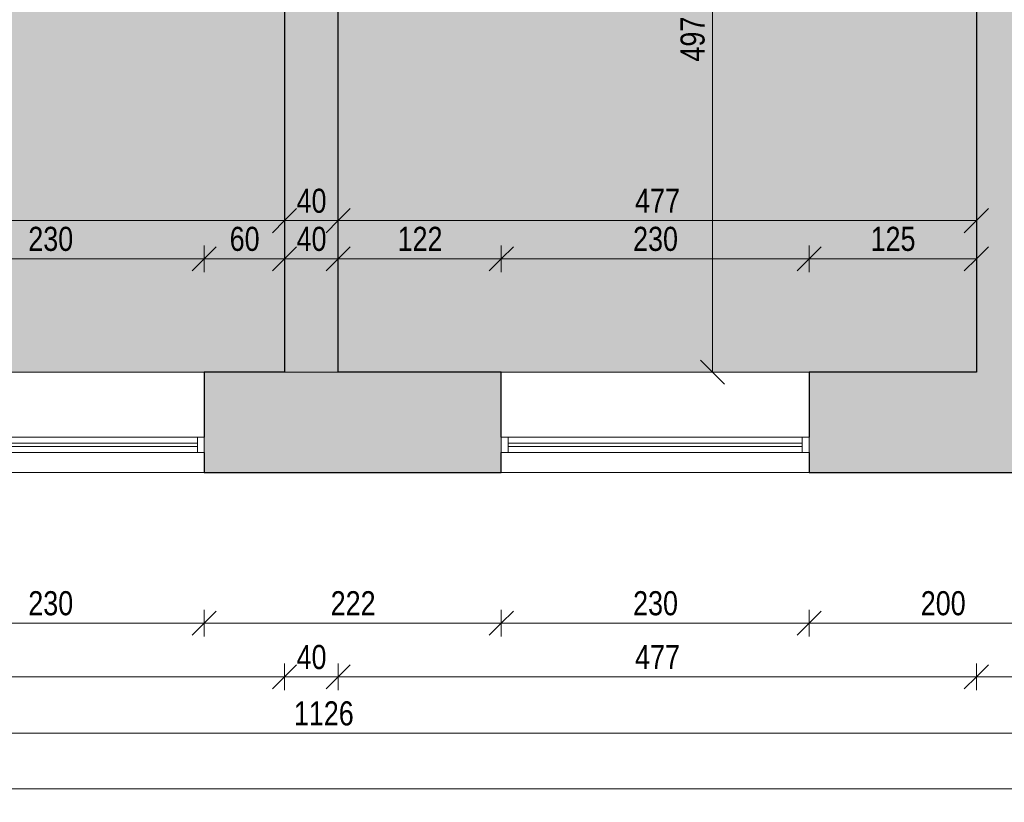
# Model space of a CAD drawing. Header units: centimetres. Extents: x 14802 to 18321, y -10692 to -8506.
# Tile 26 of 33: x 17131 to 17867, y -10662 to -10077. Entities that reach past the tile are written whole.
import ezdxf

# ---------------------------------------------------------------- set-up
doc = ezdxf.new("R2010")
doc.units = ezdxf.units.CM
for name, color, linetype, lineweight in [('A-ANNO-DIMS', 211, 'Continuous', 9), ('A-ANNO-DIMS-100', 211, 'Continuous', 9), ('A-DETL-GENF', 92, 'Continuous', 9), ('A-DETL-THIN', 151, 'Continuous', 9), ('A-GLAZ', 151, 'Continuous', 9), ('A-WALL', 113, 'Continuous', 9), ('A-WALL-PATT', 111, 'Continuous', 25), ('I-WALL', 2, 'Continuous', 9)]:
    doc.layers.add(name, color=color, linetype=linetype, lineweight=lineweight)
doc.styles.add('Arial_3', font='arial.ttf', dxfattribs={"width": 0.8, "height": 18})
doc.dimstyles.new('Przekątna_-_1_8_mm_Arial', dxfattribs={"dimscale": 30.48, "dimtxt": 18.364669, "dimasz": 0.590551, "dimexe": 0.328084, "dimexo": 0.0625, "dimgap": 0.016404, "dimtad": 1, "dimdec": 0, "dimdsep": 46, "dimtxsty": 'Arial_3', "dimblk1": 'OBLIQUE', "dimblk2": 'OBLIQUE', "dimsah": 1, "dimcen": 0.09, "dimazin": 0, "dimtfac": 1, "dimtdec": 4, "dimtix": 1, "dimtmove": 0, "dimatfit": 3, "dimfxl": 0.328084, "dimfxlon": 1, "dimtvp": 1, "dimtolj": 1, "dimtzin": 0, "dimarcsym": 2})

# ---------------------------------------------------------------- blocks, each defined once
blk = doc.blocks.new('Aluminum_1 szybowe - Okno w piwnicy 240_140 p_95-466215-1_Poziom piwnicy')
at = {"layer": 'A-GLAZ', "lineweight": 18}
for p, q in [((-132.08, 25.16), (-137.16, 25.16)), ((-137.16, 25.16), (-137.16, 13.73)), ((-132.08, 13.73), (-132.08, 25.16)), ((92.84, 25.16), (87.76, 25.16)), ((87.76, 25.16), (87.76, 13.73)), ((92.84, 13.73), (92.84, 25.16)), ((87.76, 20.71), (-132.08, 20.71)), ((-132.08, 20.71), (-132.08, 18.17)), ((-132.08, 18.17), (87.76, 18.17)), ((87.76, 18.17), (87.76, 20.71)), ((-137.16, 13.73), (-132.08, 13.73)), ((87.76, 13.73), (92.84, 13.73))]:
    blk.add_line(p, q, dxfattribs=at)
at = {"layer": 'A-GLAZ'}
for p, q in [((-132.08, 25.16), (87.76, 25.16)), ((87.76, 13.73), (-132.08, 13.73))]:
    blk.add_line(p, q, dxfattribs=at)
blk = doc.blocks.new('DIMBLOCK7-1_Poziom piwnicy')
at = {"layer": 'A-ANNO-DIMS-100'}
for p, q in [((16840.62, -10227.35), (16840.62, -10217.35)), ((16840.62, -10227.35), (16849.62, -10218.35)), ((17328.62, -10227.35), (17328.62, -10217.35)), ((17328.62, -10227.35), (17337.62, -10218.35)), ((16840.62, -10227.35), (16831.62, -10236.35)), ((16840.62, -10227.35), (17328.62, -10227.35)), ((16840.62, -10227.35), (16840.62, -10237.35)), ((17328.62, -10227.35), (17319.62, -10236.35)), ((17328.62, -10227.35), (17328.62, -10237.35))]:
    blk.add_line(p, q, dxfattribs=at)
at = {"layer": 'A-ANNO-DIMS-100', "color": 0, "insert": (17068.09, -10203.48), "char_height": 18, "width": 39.6677, "attachment_point": 1, "line_spacing_factor": 0.941778, "style": 'Arial_3'}
blk.add_mtext('488', dxfattribs=at)
blk = doc.blocks.new('_Oblique')
at = {"color": 0, "linetype": 'ByBlock', "lineweight": -2}
blk.add_line((-0.5, -0.5), (0.5, 0.5), dxfattribs=at)
blk = doc.blocks.new('DIMBLOCK8-1_Poziom piwnicy')
at = {"layer": 'A-ANNO-DIMS-100'}
for p, q in [((17328.62, -10227.35), (17328.62, -10217.35)), ((17328.62, -10227.35), (17337.62, -10218.35)), ((17368.62, -10227.35), (17368.62, -10217.35)), ((17368.62, -10227.35), (17377.62, -10218.35)), ((17328.62, -10227.35), (17319.62, -10236.35)), ((17328.62, -10227.35), (17368.62, -10227.35)), ((17328.62, -10227.35), (17328.62, -10237.35)), ((17368.62, -10227.35), (17359.62, -10236.35)), ((17368.62, -10227.35), (17368.62, -10237.35))]:
    blk.add_line(p, q, dxfattribs=at)
at = {"layer": 'A-ANNO-DIMS-100', "color": 0, "insert": (17337.6, -10203.48), "char_height": 18, "width": 26.4451, "attachment_point": 1, "line_spacing_factor": 0.941778, "style": 'Arial_3'}
blk.add_mtext('40', dxfattribs=at)
blk = doc.blocks.new('DIMBLOCK9-1_Poziom piwnicy')
at = {"layer": 'A-ANNO-DIMS-100'}
for p, q in [((17368.62, -10227.35), (17368.62, -10217.35)), ((17368.62, -10227.35), (17377.62, -10218.35)), ((17845.62, -10227.35), (17845.62, -10217.35)), ((17845.62, -10227.35), (17854.62, -10218.35)), ((17368.62, -10227.35), (17359.62, -10236.35)), ((17368.62, -10227.35), (17845.62, -10227.35)), ((17368.62, -10227.35), (17368.62, -10237.35)), ((17845.62, -10227.35), (17836.62, -10236.35)), ((17845.62, -10227.35), (17845.62, -10237.35))]:
    blk.add_line(p, q, dxfattribs=at)
at = {"layer": 'A-ANNO-DIMS-100', "color": 0, "insert": (17590.59, -10203.48), "char_height": 18, "width": 39.6677, "attachment_point": 1, "line_spacing_factor": 0.941778, "style": 'Arial_3'}
blk.add_mtext('477', dxfattribs=at)
blk = doc.blocks.new('DIMBLOCK119-1_Poziom piwnicy')
at = {"layer": 'A-ANNO-DIMS-100'}
for p, q in [((15120.62, -10651.83), (15120.62, -10641.83)), ((15120.62, -10651.83), (15129.62, -10642.83)), ((17920.62, -10651.83), (17920.62, -10641.83)), ((17920.62, -10651.83), (17929.62, -10642.83)), ((15120.62, -10651.83), (15111.62, -10660.83)), ((15120.62, -10651.83), (17920.62, -10651.83)), ((15120.62, -10651.83), (15120.62, -10661.83)), ((17920.62, -10651.83), (17911.62, -10660.83)), ((17920.62, -10651.83), (17920.62, -10661.83))]:
    blk.add_line(p, q, dxfattribs=at)
at = {"layer": 'A-ANNO-DIMS-100', "color": 0, "insert": (16498.58, -10627.96), "char_height": 18, "width": 52.8902, "attachment_point": 1, "line_spacing_factor": 0.941778, "style": 'Arial_3'}
blk.add_mtext('2800', dxfattribs=at)
blk = doc.blocks.new('DIMBLOCK125-1_Poziom piwnicy')
at = {"layer": 'A-ANNO-DIMS-100'}
for p, q in [((17038.62, -10527.99), (17038.62, -10517.99)), ((17038.62, -10527.99), (17047.62, -10518.99)), ((17268.62, -10527.99), (17268.62, -10517.99)), ((17268.62, -10527.99), (17277.62, -10518.99)), ((17038.62, -10527.99), (17029.62, -10536.99)), ((17038.62, -10527.99), (17268.62, -10527.99)), ((17038.62, -10527.99), (17038.62, -10537.99)), ((17268.62, -10527.99), (17259.62, -10536.99)), ((17268.62, -10527.99), (17268.62, -10537.99))]:
    blk.add_line(p, q, dxfattribs=at)
at = {"layer": 'A-ANNO-DIMS-100', "color": 0, "insert": (17137.09, -10504.12), "char_height": 18, "width": 39.6677, "attachment_point": 1, "line_spacing_factor": 0.941778, "style": 'Arial_3'}
blk.add_mtext('230', dxfattribs=at)
blk = doc.blocks.new('DIMBLOCK126-1_Poziom piwnicy')
at = {"layer": 'A-ANNO-DIMS-100'}
for p, q in [((17268.62, -10527.99), (17268.62, -10517.99)), ((17268.62, -10527.99), (17277.62, -10518.99)), ((17490.62, -10527.99), (17490.62, -10517.99)), ((17490.62, -10527.99), (17499.62, -10518.99)), ((17268.62, -10527.99), (17259.62, -10536.99)), ((17268.62, -10527.99), (17490.62, -10527.99)), ((17268.62, -10527.99), (17268.62, -10537.99)), ((17490.62, -10527.99), (17481.62, -10536.99)), ((17490.62, -10527.99), (17490.62, -10537.99))]:
    blk.add_line(p, q, dxfattribs=at)
at = {"layer": 'A-ANNO-DIMS-100', "color": 0, "insert": (17363.09, -10504.12), "char_height": 18, "width": 39.6677, "attachment_point": 1, "line_spacing_factor": 0.941778, "style": 'Arial_3'}
blk.add_mtext('222', dxfattribs=at)
blk = doc.blocks.new('DIMBLOCK127-1_Poziom piwnicy')
at = {"layer": 'A-ANNO-DIMS-100'}
for p, q in [((17490.62, -10527.99), (17490.62, -10517.99)), ((17490.62, -10527.99), (17499.62, -10518.99)), ((17720.62, -10527.99), (17720.62, -10517.99)), ((17720.62, -10527.99), (17729.62, -10518.99)), ((17490.62, -10527.99), (17481.62, -10536.99)), ((17490.62, -10527.99), (17720.62, -10527.99)), ((17490.62, -10527.99), (17490.62, -10537.99)), ((17720.62, -10527.99), (17711.62, -10536.99)), ((17720.62, -10527.99), (17720.62, -10537.99))]:
    blk.add_line(p, q, dxfattribs=at)
at = {"layer": 'A-ANNO-DIMS-100', "color": 0, "insert": (17589.09, -10504.12), "char_height": 18, "width": 39.6677, "attachment_point": 1, "line_spacing_factor": 0.941778, "style": 'Arial_3'}
blk.add_mtext('230', dxfattribs=at)
blk = doc.blocks.new('DIMBLOCK128-1_Poziom piwnicy')
at = {"layer": 'A-ANNO-DIMS-100'}
for p, q in [((17720.62, -10527.99), (17720.62, -10517.99)), ((17720.62, -10527.99), (17729.62, -10518.99)), ((17920.62, -10527.99), (17920.62, -10517.99)), ((17920.62, -10527.99), (17929.62, -10518.99)), ((17720.62, -10527.99), (17711.62, -10536.99)), ((17720.62, -10527.99), (17920.62, -10527.99)), ((17720.62, -10527.99), (17720.62, -10537.99)), ((17920.62, -10527.99), (17911.62, -10536.99)), ((17920.62, -10527.99), (17920.62, -10537.99))]:
    blk.add_line(p, q, dxfattribs=at)
at = {"layer": 'A-ANNO-DIMS-100', "color": 0, "insert": (17804.09, -10504.12), "char_height": 18, "width": 39.6677, "attachment_point": 1, "line_spacing_factor": 0.941778, "style": 'Arial_3'}
blk.add_mtext('200', dxfattribs=at)
blk = doc.blocks.new('DIMBLOCK131-1_Poziom piwnicy')
at = {"layer": 'A-ANNO-DIMS-100'}
for p, q in [((16794.62, -10610.27), (16794.62, -10600.27)), ((16794.62, -10610.27), (16803.62, -10601.27)), ((17920.62, -10610.27), (17920.62, -10600.27)), ((17920.62, -10610.27), (17929.62, -10601.27)), ((16794.62, -10610.27), (16785.62, -10619.27)), ((16794.62, -10610.27), (17920.62, -10610.27)), ((16794.62, -10610.27), (16794.62, -10620.27)), ((17920.62, -10610.27), (17911.62, -10619.27)), ((17920.62, -10610.27), (17920.62, -10620.27))]:
    blk.add_line(p, q, dxfattribs=at)
at = {"layer": 'A-ANNO-DIMS-100', "color": 0, "insert": (17335.58, -10586.4), "char_height": 18, "width": 52.8902, "attachment_point": 1, "line_spacing_factor": 0.941778, "style": 'Arial_3'}
blk.add_mtext('1126', dxfattribs=at)
blk = doc.blocks.new('DIMBLOCK133-1_Poziom piwnicy')
at = {"layer": 'A-ANNO-DIMS-100'}
for p, q in [((17038.62, -10255.79), (17038.62, -10245.79)), ((17038.62, -10255.79), (17047.62, -10246.79)), ((17268.62, -10255.79), (17268.62, -10245.79)), ((17268.62, -10255.79), (17277.62, -10246.79)), ((17038.62, -10255.79), (17029.62, -10264.79)), ((17038.62, -10255.79), (17268.62, -10255.79)), ((17038.62, -10255.79), (17038.62, -10265.79)), ((17268.62, -10255.79), (17259.62, -10264.79)), ((17268.62, -10255.79), (17268.62, -10265.79))]:
    blk.add_line(p, q, dxfattribs=at)
at = {"layer": 'A-ANNO-DIMS-100', "color": 0, "insert": (17137.09, -10231.93), "char_height": 18, "width": 39.6677, "attachment_point": 1, "line_spacing_factor": 0.941778, "style": 'Arial_3'}
blk.add_mtext('230', dxfattribs=at)
blk = doc.blocks.new('DIMBLOCK134-1_Poziom piwnicy')
at = {"layer": 'A-ANNO-DIMS-100'}
for p, q in [((17268.62, -10255.79), (17268.62, -10245.79)), ((17268.62, -10255.79), (17277.62, -10246.79)), ((17328.62, -10255.79), (17328.62, -10245.79)), ((17328.62, -10255.79), (17337.62, -10246.79)), ((17268.62, -10255.79), (17259.62, -10264.79)), ((17268.62, -10255.79), (17328.62, -10255.79)), ((17268.62, -10255.79), (17268.62, -10265.79)), ((17328.62, -10255.79), (17319.62, -10264.79)), ((17328.62, -10255.79), (17328.62, -10265.79))]:
    blk.add_line(p, q, dxfattribs=at)
at = {"layer": 'A-ANNO-DIMS-100', "color": 0, "insert": (17287.6, -10231.93), "char_height": 18, "width": 26.4451, "attachment_point": 1, "line_spacing_factor": 0.941778, "style": 'Arial_3'}
blk.add_mtext('60', dxfattribs=at)
blk = doc.blocks.new('DIMBLOCK135-1_Poziom piwnicy')
at = {"layer": 'A-ANNO-DIMS-100'}
for p, q in [((17328.62, -10255.79), (17328.62, -10245.79)), ((17328.62, -10255.79), (17337.62, -10246.79)), ((17368.62, -10255.79), (17368.62, -10245.79)), ((17368.62, -10255.79), (17377.62, -10246.79)), ((17328.62, -10255.79), (17319.62, -10264.79)), ((17328.62, -10255.79), (17368.62, -10255.79)), ((17328.62, -10255.79), (17328.62, -10265.79)), ((17368.62, -10255.79), (17359.62, -10264.79)), ((17368.62, -10255.79), (17368.62, -10265.79))]:
    blk.add_line(p, q, dxfattribs=at)
at = {"layer": 'A-ANNO-DIMS-100', "color": 0, "insert": (17337.6, -10231.93), "char_height": 18, "width": 26.4451, "attachment_point": 1, "line_spacing_factor": 0.941778, "style": 'Arial_3'}
blk.add_mtext('40', dxfattribs=at)
blk = doc.blocks.new('DIMBLOCK136-1_Poziom piwnicy')
at = {"layer": 'A-ANNO-DIMS-100'}
for p, q in [((17368.62, -10255.79), (17368.62, -10245.79)), ((17368.62, -10255.79), (17377.62, -10246.79)), ((17490.62, -10255.79), (17490.62, -10245.79)), ((17490.62, -10255.79), (17499.62, -10246.79)), ((17368.62, -10255.79), (17359.62, -10264.79)), ((17368.62, -10255.79), (17490.62, -10255.79)), ((17368.62, -10255.79), (17368.62, -10265.79)), ((17490.62, -10255.79), (17481.62, -10264.79)), ((17490.62, -10255.79), (17490.62, -10265.79))]:
    blk.add_line(p, q, dxfattribs=at)
at = {"layer": 'A-ANNO-DIMS-100', "color": 0, "insert": (17413.09, -10231.93), "char_height": 18, "width": 39.6677, "attachment_point": 1, "line_spacing_factor": 0.941778, "style": 'Arial_3'}
blk.add_mtext('122', dxfattribs=at)
blk = doc.blocks.new('DIMBLOCK137-1_Poziom piwnicy')
at = {"layer": 'A-ANNO-DIMS-100'}
for p, q in [((17490.62, -10255.79), (17490.62, -10245.79)), ((17490.62, -10255.79), (17499.62, -10246.79)), ((17720.62, -10255.79), (17720.62, -10245.79)), ((17720.62, -10255.79), (17729.62, -10246.79)), ((17490.62, -10255.79), (17481.62, -10264.79)), ((17490.62, -10255.79), (17720.62, -10255.79)), ((17490.62, -10255.79), (17490.62, -10265.79)), ((17720.62, -10255.79), (17711.62, -10264.79)), ((17720.62, -10255.79), (17720.62, -10265.79))]:
    blk.add_line(p, q, dxfattribs=at)
at = {"layer": 'A-ANNO-DIMS-100', "color": 0, "insert": (17589.09, -10231.93), "char_height": 18, "width": 39.6677, "attachment_point": 1, "line_spacing_factor": 0.941778, "style": 'Arial_3'}
blk.add_mtext('230', dxfattribs=at)
blk = doc.blocks.new('DIMBLOCK138-1_Poziom piwnicy')
at = {"layer": 'A-ANNO-DIMS-100'}
for p, q in [((17720.62, -10255.79), (17720.62, -10245.79)), ((17720.62, -10255.79), (17729.62, -10246.79)), ((17845.62, -10255.79), (17845.62, -10245.79)), ((17845.62, -10255.79), (17854.62, -10246.79)), ((17720.62, -10255.79), (17711.62, -10264.79)), ((17720.62, -10255.79), (17845.62, -10255.79)), ((17720.62, -10255.79), (17720.62, -10265.79)), ((17845.62, -10255.79), (17836.62, -10264.79)), ((17845.62, -10255.79), (17845.62, -10265.79))]:
    blk.add_line(p, q, dxfattribs=at)
at = {"layer": 'A-ANNO-DIMS-100', "color": 0, "insert": (17766.59, -10231.93), "char_height": 18, "width": 39.6677, "attachment_point": 1, "line_spacing_factor": 0.941778, "style": 'Arial_3'}
blk.add_mtext('125', dxfattribs=at)
blk = doc.blocks.new('DIMBLOCK220-1_Poziom piwnicy')
at = {"layer": 'A-ANNO-DIMS-100'}
for p, q in [((17648.39, -9843.49), (17639.39, -9834.49)), ((17648.39, -9843.49), (17638.39, -9843.49)), ((17648.39, -9843.49), (17648.39, -10340.49)), ((17648.39, -9843.49), (17657.39, -9852.49)), ((17648.39, -9843.49), (17658.39, -9843.49)), ((17648.39, -10340.49), (17639.39, -10331.49)), ((17648.39, -10340.49), (17638.39, -10340.49)), ((17648.39, -10340.49), (17657.39, -10349.49)), ((17648.39, -10340.49), (17658.39, -10340.49))]:
    blk.add_line(p, q, dxfattribs=at)
at = {"layer": 'A-ANNO-DIMS-100', "color": 0, "insert": (17624.52, -10108.52), "char_height": 18, "width": 39.6677, "attachment_point": 1, "rotation": 90, "line_spacing_factor": 0.941778, "style": 'Arial_3'}
blk.add_mtext('497', dxfattribs=at)
blk = doc.blocks.new('DIMBLOCK270-1_Poziom piwnicy')
at = {"layer": 'A-ANNO-DIMS-100'}
for p, q in [((16840.62, -10568.18), (16840.62, -10558.18)), ((16840.62, -10568.18), (16849.62, -10559.18)), ((17328.62, -10568.18), (17328.62, -10558.18)), ((17328.62, -10568.18), (17337.62, -10559.18)), ((16840.62, -10568.18), (16831.62, -10577.18)), ((16840.62, -10568.18), (17328.62, -10568.18)), ((16840.62, -10568.18), (16840.62, -10578.18)), ((17328.62, -10568.18), (17319.62, -10577.18)), ((17328.62, -10568.18), (17328.62, -10578.18))]:
    blk.add_line(p, q, dxfattribs=at)
at = {"layer": 'A-ANNO-DIMS-100', "color": 0, "insert": (17068.09, -10544.31), "char_height": 18, "width": 39.6677, "attachment_point": 1, "line_spacing_factor": 0.941778, "style": 'Arial_3'}
blk.add_mtext('488', dxfattribs=at)
blk = doc.blocks.new('DIMBLOCK271-1_Poziom piwnicy')
at = {"layer": 'A-ANNO-DIMS-100'}
for p, q in [((17328.62, -10568.18), (17328.62, -10558.18)), ((17328.62, -10568.18), (17337.62, -10559.18)), ((17368.62, -10568.18), (17368.62, -10558.18)), ((17368.62, -10568.18), (17377.62, -10559.18)), ((17328.62, -10568.18), (17319.62, -10577.18)), ((17328.62, -10568.18), (17368.62, -10568.18)), ((17328.62, -10568.18), (17328.62, -10578.18)), ((17368.62, -10568.18), (17359.62, -10577.18)), ((17368.62, -10568.18), (17368.62, -10578.18))]:
    blk.add_line(p, q, dxfattribs=at)
at = {"layer": 'A-ANNO-DIMS-100', "color": 0, "insert": (17337.6, -10544.31), "char_height": 18, "width": 26.4451, "attachment_point": 1, "line_spacing_factor": 0.941778, "style": 'Arial_3'}
blk.add_mtext('40', dxfattribs=at)
blk = doc.blocks.new('DIMBLOCK272-1_Poziom piwnicy')
at = {"layer": 'A-ANNO-DIMS-100'}
for p, q in [((17368.62, -10568.18), (17368.62, -10558.18)), ((17368.62, -10568.18), (17377.62, -10559.18)), ((17845.62, -10568.18), (17845.62, -10558.18)), ((17845.62, -10568.18), (17854.62, -10559.18)), ((17368.62, -10568.18), (17359.62, -10577.18)), ((17368.62, -10568.18), (17845.62, -10568.18)), ((17368.62, -10568.18), (17368.62, -10578.18)), ((17845.62, -10568.18), (17836.62, -10577.18)), ((17845.62, -10568.18), (17845.62, -10578.18))]:
    blk.add_line(p, q, dxfattribs=at)
at = {"layer": 'A-ANNO-DIMS-100', "color": 0, "insert": (17590.59, -10544.31), "char_height": 18, "width": 39.6677, "attachment_point": 1, "line_spacing_factor": 0.941778, "style": 'Arial_3'}
blk.add_mtext('477', dxfattribs=at)
blk = doc.blocks.new('DIMBLOCK273-1_Poziom piwnicy')
at = {"layer": 'A-ANNO-DIMS-100'}
for p, q in [((17845.62, -10568.18), (17845.62, -10558.18)), ((17845.62, -10568.18), (17854.62, -10559.18)), ((17920.62, -10568.18), (17920.62, -10558.18)), ((17920.62, -10568.18), (17929.62, -10559.18)), ((17845.62, -10568.18), (17836.62, -10577.18)), ((17845.62, -10568.18), (17920.62, -10568.18)), ((17845.62, -10568.18), (17845.62, -10578.18)), ((17920.62, -10568.18), (17911.62, -10577.18)), ((17920.62, -10568.18), (17920.62, -10578.18))]:
    blk.add_line(p, q, dxfattribs=at)
at = {"layer": 'A-ANNO-DIMS-100', "color": 0, "insert": (17872.1, -10544.31), "char_height": 18, "width": 26.4451, "attachment_point": 1, "line_spacing_factor": 0.941778, "style": 'Arial_3'}
blk.add_mtext('75', dxfattribs=at)

msp = doc.modelspace()

# ---------------------------------------------------------------- hatches: boundary and pattern name
at = {"layer": 'A-DETL-GENF'}
h = msp.add_hatch(color=9, dxfattribs=at)
h.paths.add_polyline_path([(16346.98, -10340.49), (16840.62, -10340.49), (16840.62, -9843.49), (17026.72, -9843.49), (17026.72, -9837.49), (16840.62, -9837.49), (16840.62, -9825.71), (16794.62, -9825.71), (16794.62, -9937.49), (16762.17, -9937.49), (16762.17, -9993.49), (16794.62, -9993.49), (16794.62, -10151.35), (16800.76, -10151.35), (16800.76, -10153.35), (16796.12, -10153.35), (16796.12, -10159.35), (16800.76, -10159.35), (16800.76, -10161.35), (16794.62, -10161.35), (16794.62, -10322.49), (16636.62, -10322.49), (16636.62, -10159.35), (16706.12, -10159.35), (16706.12, -10153.35), (16636.62, -10153.35), (16636.62, -10146.21), (16630.62, -10146.21), (16630.62, -10248.71), (16588.62, -10248.71), (16588.62, -10322.49), (16433.62, -10322.49), (16433.62, -10248.71), (16385.62, -10248.71), (16385.62, -10322.49), (16239.62, -10322.49), (16239.62, -10307.71), (16193.62, -10307.71), (16193.62, -10340.49), (16341.58, -10340.49)])
h.paths.add_polyline_path([(17328.62, -10340.49), (17368.62, -10340.49), (17368.62, -9843.49), (17523.72, -9843.49), (17523.72, -9837.49), (17368.62, -9837.49), (17368.62, -9633.71), (17518.72, -9633.71), (17518.72, -9580.71), (17181.72, -9580.71), (17181.72, -9633.71), (17328.62, -9633.71), (17328.62, -9837.49), (17176.72, -9837.49), (17176.72, -9843.49), (17328.62, -9843.49), (17328.62, -10156.03)])
h.paths.add_polyline_path([(16236.12, -10207.71), (16239.62, -10207.71), (16239.62, -9993.49), (16385.62, -9993.49), (16385.62, -10053.71), (16433.62, -10053.71), (16433.62, -9993.49), (16588.62, -9993.49), (16588.62, -10053.71), (16628.62, -10053.71), (16628.62, -10051.58), (16630.62, -10051.58), (16630.62, -10056.21), (16636.62, -10056.21), (16636.62, -9993.49), (16662.17, -9993.49), (16662.17, -9937.49), (16239.62, -9937.49), (16239.62, -9825.71), (16193.62, -9825.71), (16193.62, -10207.71), (16232.63, -10207.71)])
h.paths.add_polyline_path([(15652.36, -10001.71), (15669.62, -10001.71), (15669.62, -9625.71), (15820.62, -9625.71), (15820.62, -9580.71), (15537.62, -9580.71), (15537.62, -9625.71), (15657.62, -9625.71), (15657.62, -9989.71), (15407.62, -9989.71), (15407.62, -9625.71), (15437.62, -9625.71), (15437.62, -9580.71), (15365.62, -9580.71), (15365.62, -9625.71), (15395.62, -9625.71), (15395.62, -9989.71), (15195.62, -9989.71), (15195.62, -10001.71), (15242.17, -10001.71)])
h.paths.add_polyline_path([(17845.62, -9843.49), (17845.62, -9837.49), (17673.72, -9837.49), (17673.72, -9843.49), (17843.41, -9843.49)])
h.paths.add_polyline_path([(16840.62, -9680.71), (16840.62, -9633.71), (17021.72, -9633.71), (17021.72, -9580.71), (16840.62, -9580.71), (16840.62, -9600.25), (16794.62, -9600.25), (16794.62, -9680.71), (16824.62, -9680.71)])
h.paths.add_polyline_path([(16193.62, -9680.71), (16239.62, -9680.71), (16239.62, -9600.25), (16193.62, -9600.25), (16193.62, -9580.71), (15920.62, -9580.71), (15920.62, -9625.71), (16193.62, -9625.71), (16193.62, -9672.73)])
h.paths.add_polyline_path([(17696.43, -9633.71), (17845.62, -9633.71), (17845.62, -9580.71), (17678.72, -9580.71), (17678.72, -9633.71)])
h.paths.add_polyline_path([(15260.99, -9625.71), (15265.62, -9625.71), (15265.62, -9580.71), (15195.62, -9580.71), (15195.62, -9625.71), (15242.17, -9625.71)])
h.paths.add_polyline_path([(17705.26, -9385.71), (17845.62, -9385.71), (17845.62, -9351.71), (17716.62, -9351.71), (17716.62, -9201.71), (17740.12, -9201.71), (17740.12, -9195.71), (17705.86, -9195.71), (17705.86, -9201.71), (17710.62, -9201.71), (17710.62, -9351.71), (17700.62, -9351.71), (17700.62, -9385.71)])
h.paths.add_polyline_path([(17156.51, -9385.71), (17610.62, -9385.71), (17610.62, -9351.71), (17368.62, -9351.71), (17368.62, -9322.71), (17318.62, -9322.71), (17318.62, -9351.71), (16840.62, -9351.71), (16840.62, -9385.71), (17001.22, -9385.71)])
h.paths.add_polyline_path([(15953.62, -9385.71), (16033.62, -9385.71), (16033.62, -9351.71), (15971.62, -9351.71), (15971.62, -9240.71), (16002.62, -9240.71), (16002.62, -9174.71), (16029.62, -9174.71), (16029.62, -9168.71), (16002.62, -9168.71), (16002.62, -9070.71), (16007.62, -9070.71), (16007.62, -9064.71), (16002.62, -9064.71), (16002.62, -8917.71), (15996.62, -8917.71), (15996.62, -9234.71), (15951.12, -9234.71), (15951.12, -9240.71), (15965.62, -9240.71), (15965.62, -9351.71), (15953.62, -9351.71), (15953.62, -9382.21)])
h.paths.add_polyline_path([(16193.62, -9385.71), (16193.62, -9351.71), (16133.62, -9351.71), (16133.62, -9385.71), (16138.26, -9385.71)])
h.paths.add_polyline_path([(15606.26, -9385.71), (15853.62, -9385.71), (15853.62, -9351.71), (15844.62, -9351.71), (15844.62, -9346.71), (15838.62, -9346.71), (15838.62, -9351.71), (15658.62, -9351.71), (15658.62, -9240.71), (15749.12, -9240.71), (15749.12, -9234.71), (15658.62, -9234.71), (15658.62, -9156.71), (15838.62, -9156.71), (15838.62, -9232.71), (15838.76, -9232.71), (15838.76, -9234.71), (15834.12, -9234.71), (15834.12, -9240.71), (15838.76, -9240.71), (15838.76, -9242.71), (15838.62, -9242.71), (15838.62, -9246.71), (15844.62, -9246.71), (15844.62, -9240.71), (15851.12, -9240.71), (15851.12, -9234.71), (15844.62, -9234.71), (15844.62, -9150.71), (15658.62, -9150.71), (15658.62, -8917.71), (15648.62, -8917.71), (15648.62, -9150.71), (15601.62, -9150.71), (15601.62, -9156.71), (15648.62, -9156.71), (15648.62, -9351.71), (15601.62, -9351.71), (15601.62, -9385.71)])
h.paths.add_polyline_path([(15501.62, -9385.71), (15501.62, -9351.71), (15438.62, -9351.71), (15438.62, -9156.71), (15501.62, -9156.71), (15501.62, -9150.71), (15438.62, -9150.71), (15438.62, -8917.71), (15420.62, -8917.71), (15420.62, -9351.71), (15365.62, -9351.71), (15365.62, -9385.71), (15496.99, -9385.71)])
h.paths.add_polyline_path([(15265.62, -9385.71), (15265.62, -9351.71), (15195.62, -9351.71), (15195.62, -9385.71), (15260.99, -9385.71)])
h.paths.add_polyline_path([(17361.63, -9222.71), (17368.62, -9222.71), (17368.62, -9207.71), (17478.62, -9207.71), (17478.62, -9201.71), (17368.62, -9201.71), (17368.62, -8917.71), (17318.62, -8917.71), (17318.62, -9222.71)])
h.paths.add_polyline_path([(17601.12, -9207.71), (17601.23, -9201.71), (17605.86, -9201.71), (17605.86, -9195.71), (17601.12, -9195.71), (17601.12, -8917.71), (17595.12, -8917.71), (17595.12, -9201.71), (17568.62, -9201.71), (17568.62, -9207.71), (17595.12, -9207.71)])
h.paths.add_polyline_path([(17845.62, -9201.71), (17845.62, -9195.71), (17825.12, -9195.71), (17825.12, -9201.71), (17829.76, -9201.71)])
h.paths.add_polyline_path([(16134.26, -9174.71), (16193.62, -9174.71), (16193.62, -9168.71), (16129.62, -9168.71), (16129.62, -9174.71)])
h.paths.add_polyline_path([(16097.26, -9070.71), (16103.62, -9070.71), (16103.62, -8917.71), (16097.62, -8917.71), (16097.62, -9064.71), (16092.62, -9064.71), (16092.62, -9070.71)])
h = msp.add_hatch(color=9, dxfattribs=at)
h.paths.add_polyline_path([(17490.62, -10340.49), (17845.62, -10340.49), (17845.62, -9843.49), (17673.72, -9843.49), (17673.72, -9837.49), (17845.62, -9837.49), (17845.62, -9633.71), (17678.72, -9633.71), (17678.72, -9580.71), (17845.62, -9580.71), (17845.62, -9385.71), (17700.62, -9385.71), (17700.62, -9351.71), (17710.62, -9351.71), (17710.62, -9201.71), (17705.86, -9201.71), (17705.86, -9195.71), (17740.12, -9195.71), (17740.12, -9201.71), (17716.62, -9201.71), (17716.62, -9351.71), (17845.62, -9351.71), (17845.62, -9201.71), (17825.12, -9201.71), (17825.12, -9195.71), (17845.62, -9195.71), (17845.62, -8917.71), (17601.12, -8917.71), (17601.23, -9195.71), (17605.86, -9195.71), (17605.86, -9201.71), (17601.12, -9201.71), (17601.12, -9207.71), (17568.62, -9207.71), (17568.62, -9201.71), (17595.12, -9201.71), (17595.12, -8917.71), (17368.62, -8917.71), (17368.62, -9201.71), (17478.62, -9201.71), (17478.62, -9207.71), (17368.62, -9207.71), (17368.62, -9222.71), (17318.62, -9222.71), (17318.62, -8917.71), (16840.62, -8917.71), (16840.62, -9351.71), (17318.62, -9351.71), (17318.62, -9322.71), (17368.62, -9322.71), (17368.62, -9351.71), (17610.62, -9351.71), (17610.62, -9385.71), (16840.62, -9385.71), (16840.62, -9580.71), (17021.72, -9580.71), (17021.72, -9633.71), (16840.62, -9633.71), (16840.62, -9680.71), (16794.62, -9680.71), (16794.62, -9600.25), (16239.62, -9600.25), (16239.62, -9680.71), (16193.62, -9680.71), (16193.62, -9625.71), (15920.62, -9625.71), (15920.62, -9580.71), (16193.62, -9580.71), (16193.62, -9385.71), (16133.62, -9385.71), (16133.62, -9351.71), (16193.62, -9351.71), (16193.62, -9174.71), (16129.62, -9174.71), (16129.62, -9168.71), (16193.62, -9168.71), (16193.62, -8917.71), (16103.62, -8917.71), (16103.62, -9070.71), (16092.62, -9070.71), (16092.62, -9064.71), (16097.62, -9064.71), (16097.62, -8917.71), (16002.62, -8917.71), (16002.62, -9064.71), (16007.62, -9064.71), (16007.62, -9070.71), (16002.62, -9070.71), (16002.62, -9168.71), (16029.62, -9168.71), (16029.62, -9174.71), (16002.62, -9174.71), (16002.62, -9240.71), (15971.62, -9240.71), (15971.62, -9351.71), (16033.62, -9351.71), (16033.62, -9385.71), (15953.62, -9385.71), (15953.62, -9351.71), (15965.62, -9351.71), (15965.62, -9240.71), (15951.12, -9240.71), (15951.12, -9234.71), (15996.62, -9234.71), (15996.62, -8917.71), (15658.62, -8917.71), (15658.62, -9150.71), (15844.62, -9150.71), (15844.62, -9234.71), (15851.12, -9234.71), (15851.12, -9240.71), (15844.62, -9240.71), (15844.62, -9246.71), (15838.62, -9246.71), (15838.62, -9242.71), (15838.76, -9242.71), (15838.76, -9240.71), (15834.12, -9240.71), (15834.12, -9234.71), (15838.76, -9234.71), (15838.76, -9232.71), (15838.62, -9232.71), (15838.62, -9156.71), (15658.62, -9156.71), (15658.62, -9234.71), (15749.12, -9234.71), (15749.12, -9240.71), (15658.62, -9240.71), (15658.62, -9351.71), (15838.62, -9351.71), (15838.62, -9346.71), (15844.62, -9346.71), (15844.62, -9351.71), (15853.62, -9351.71), (15853.62, -9385.71), (15601.62, -9385.71), (15601.62, -9351.71), (15648.62, -9351.71), (15648.62, -9156.71), (15601.62, -9156.71), (15601.62, -9150.71), (15648.62, -9150.71), (15648.62, -8917.71), (15438.62, -8917.71), (15438.62, -9150.71), (15501.62, -9150.71), (15501.62, -9156.71), (15438.62, -9156.71), (15438.62, -9351.71), (15501.62, -9351.71), (15501.62, -9385.71), (15365.62, -9385.71), (15365.62, -9351.71), (15420.62, -9351.71), (15420.62, -8917.71), (15195.62, -8917.71), (15195.62, -9351.71), (15265.62, -9351.71), (15265.62, -9385.71), (15195.62, -9385.71), (15195.62, -9580.71), (15265.62, -9580.71), (15265.62, -9625.71), (15195.62, -9625.71), (15195.62, -9989.71), (15395.62, -9989.71), (15395.62, -9625.71), (15365.62, -9625.71), (15365.62, -9580.71), (15437.62, -9580.71), (15437.62, -9625.71), (15407.62, -9625.71), (15407.62, -9989.71), (15657.62, -9989.71), (15657.62, -9625.71), (15537.62, -9625.71), (15537.62, -9580.71), (15820.62, -9580.71), (15820.62, -9625.71), (15669.62, -9625.71), (15669.62, -10001.71), (15195.62, -10001.71), (15195.62, -10340.49), (16193.62, -10340.49), (16193.62, -10307.71), (16239.62, -10307.71), (16239.62, -10322.49), (16385.62, -10322.49), (16385.62, -10248.71), (16433.62, -10248.71), (16433.62, -10322.49), (16588.62, -10322.49), (16588.62, -10248.71), (16630.62, -10248.71), (16630.62, -10146.21), (16636.62, -10146.21), (16636.62, -10153.35), (16706.12, -10153.35), (16706.12, -10159.35), (16636.62, -10159.35), (16636.62, -10322.49), (16794.62, -10322.49), (16794.62, -10161.35), (16800.76, -10161.35), (16800.76, -10159.35), (16796.12, -10159.35), (16796.12, -10153.35), (16800.76, -10153.35), (16800.76, -10151.35), (16794.62, -10151.35), (16794.62, -9993.49), (16762.17, -9993.49), (16762.17, -9937.49), (16794.62, -9937.49), (16794.62, -9825.71), (16840.62, -9825.71), (16840.62, -9837.49), (17026.72, -9837.49), (17026.72, -9843.49), (16840.62, -9843.49), (16840.62, -10340.49), (17328.62, -10340.49), (17328.62, -9843.49), (17176.72, -9843.49), (17176.72, -9837.49), (17328.62, -9837.49), (17328.62, -9633.71), (17181.72, -9633.71), (17181.72, -9580.71), (17518.72, -9580.71), (17518.72, -9633.71), (17368.62, -9633.71), (17368.62, -9837.49), (17523.72, -9837.49), (17523.72, -9843.49), (17368.62, -9843.49), (17368.62, -10340.49), (17440.99, -10340.49)])
h.paths.add_polyline_path([(16239.62, -10207.71), (16193.62, -10207.71), (16193.62, -9825.71), (16239.62, -9825.71), (16239.62, -9937.49), (16662.17, -9937.49), (16662.17, -9993.49), (16636.62, -9993.49), (16636.62, -10056.21), (16630.62, -10056.21), (16630.62, -10051.58), (16628.62, -10051.58), (16628.62, -10053.71), (16588.62, -10053.71), (16588.62, -9993.49), (16433.62, -9993.49), (16433.62, -10053.71), (16385.62, -10053.71), (16385.62, -9993.49), (16239.62, -9993.49), (16239.62, -10203.08)])
at = {"layer": 'A-WALL-PATT', "lineweight": 9}
msp.add_hatch(color=256, dxfattribs=at).paths.add_polyline_path([(17920.62, -10340.49), (17920.62, -8917.71), (17845.62, -8917.71), (17845.62, -10340.49)])
h = msp.add_hatch(color=256, dxfattribs=at)
h.paths.add_polyline_path([(17368.62, -10415.49), (17490.62, -10415.49), (17490.62, -10340.49), (17268.62, -10340.49), (17268.62, -10415.49), (17328.62, -10415.49)])
h.paths.add_polyline_path([(17920.62, -10415.49), (17920.62, -10340.49), (17720.62, -10340.49), (17720.62, -10415.49), (17845.62, -10415.49)])
h.paths.add_polyline_path([(16894.62, -10415.49), (17038.62, -10415.49), (17038.62, -10340.49), (16840.62, -10340.49), (16840.62, -10415.49)])

# ---------------------------------------------------------------- linework, layer by layer
at = {"layer": 'A-DETL-THIN'}
for p, q in [((17845.62, -10340.49), (17845.62, -8917.71)), ((15195.62, -10340.49), (17845.62, -10340.49))]:
    msp.add_line(p, q, dxfattribs=at)
at = {"layer": 'A-WALL', "lineweight": 25}
for p, q in [((17845.62, -9843.49), (17845.62, -10340.49)), ((17328.62, -10340.49), (17268.62, -10340.49)), ((17268.62, -10340.49), (17268.62, -10389.06)), ((17490.62, -10340.49), (17368.62, -10340.49)), ((17490.62, -10389.06), (17490.62, -10340.49)), ((17845.62, -10340.49), (17720.62, -10340.49)), ((17720.62, -10340.49), (17720.62, -10389.06)), ((17268.62, -10400.49), (17268.62, -10415.49)), ((17490.62, -10415.49), (17490.62, -10400.49)), ((17720.62, -10400.49), (17720.62, -10415.49)), ((17268.62, -10415.49), (17490.62, -10415.49)), ((17720.62, -10415.49), (17920.62, -10415.49))]:
    msp.add_line(p, q, dxfattribs=at)
at = {"layer": 'A-WALL'}
for p, q in [((17038.62, -10340.49), (17268.62, -10340.49)), ((17490.62, -10340.49), (17720.62, -10340.49)), ((17268.62, -10415.49), (17038.62, -10415.49)), ((17720.62, -10415.49), (17490.62, -10415.49))]:
    msp.add_line(p, q, dxfattribs=at)
at = {"layer": 'I-WALL', "lineweight": 25}
for p, q in [((17328.62, -9843.49), (17328.62, -10340.49)), ((17368.62, -10340.49), (17368.62, -9843.49))]:
    msp.add_line(p, q, dxfattribs=at)

# ---------------------------------------------------------------- block references
at = {"layer": 'A-GLAZ', "rotation": 180}
for p in [(17131.46, -10375.33), (17583.46, -10375.33)]:
    msp.add_blockref('Aluminum_1 szybowe - Okno w piwnicy 240_140 p_95-466215-1_Poziom piwnicy', p, dxfattribs=at)

# ---------------------------------------------------------------- dimensions: what is measured, and where the dimension line sits
at = {"layer": 'A-ANNO-DIMS'}
dim = msp.add_linear_dim(base=(17648.39, -10340.49), p1=(17658.39, -9843.49), p2=(17658.39, -10340.49), angle=90, dimstyle='Przekątna_-_1_8_mm_Arial', override={"dimpost": '<>', "dimfxl": 497}, dxfattribs=at)
dim.commit()
dim.dimension.update_dxf_attribs({"geometry": 'DIMBLOCK220-1_Poziom piwnicy', "text_midpoint": (17638.7, -10091.99)})
for base, p1, p2, override, picture, middle in [((17328.62, -10227.35), (16840.62, -10217.35), (17328.62, -10217.35), {"dimpost": '<>', "dimfxl": 488}, 'DIMBLOCK7-1_Poziom piwnicy', (17084.62, -10217.66)), ((17368.62, -10227.35), (17328.62, -10217.35), (17368.62, -10217.35), {"dimpost": '<>', "dimfxl": 40}, 'DIMBLOCK8-1_Poziom piwnicy', (17348.62, -10217.66)), ((17845.62, -10227.35), (17368.62, -10217.35), (17845.62, -10217.35), {"dimpost": '<>', "dimfxl": 477}, 'DIMBLOCK9-1_Poziom piwnicy', (17607.12, -10217.85)), ((17268.62, -10255.79), (17038.62, -10265.79), (17268.62, -10265.79), {"dimpost": '<>', "dimfxl": 230}, 'DIMBLOCK133-1_Poziom piwnicy', (17153.62, -10246.1)), ((17328.62, -10255.79), (17268.62, -10265.79), (17328.62, -10245.79), {"dimpost": '<>', "dimfxl": 63.245553}, 'DIMBLOCK134-1_Poziom piwnicy', (17298.62, -10246.1)), ((17368.62, -10255.79), (17328.62, -10245.79), (17368.62, -10245.79), {"dimpost": '<>', "dimfxl": 40}, 'DIMBLOCK135-1_Poziom piwnicy', (17348.62, -10246.1)), ((17490.62, -10255.79), (17368.62, -10245.79), (17490.62, -10265.79), {"dimpost": '<>', "dimfxl": 123.628476}, 'DIMBLOCK136-1_Poziom piwnicy', (17429.62, -10246.26)), ((17720.62, -10255.79), (17490.62, -10265.79), (17720.62, -10265.79), {"dimpost": '<>', "dimfxl": 230}, 'DIMBLOCK137-1_Poziom piwnicy', (17605.62, -10246.1)), ((17845.62, -10255.79), (17720.62, -10265.79), (17845.62, -10245.79), {"dimpost": '<>', "dimfxl": 126.589889}, 'DIMBLOCK138-1_Poziom piwnicy', (17783.12, -10246.1)), ((17268.62, -10527.99), (17038.62, -10517.99), (17268.62, -10517.99), {"dimpost": '<>', "dimfxl": 230}, 'DIMBLOCK125-1_Poziom piwnicy', (17153.62, -10518.29)), ((17490.62, -10527.99), (17268.62, -10517.99), (17490.62, -10517.99), {"dimpost": '<>', "dimfxl": 222}, 'DIMBLOCK126-1_Poziom piwnicy', (17379.62, -10518.45)), ((17720.62, -10527.99), (17490.62, -10517.99), (17720.62, -10517.99), {"dimpost": '<>', "dimfxl": 230}, 'DIMBLOCK127-1_Poziom piwnicy', (17605.62, -10518.29)), ((17920.62, -10527.99), (17720.62, -10517.99), (17920.62, -10517.99), {"dimpost": '<>', "dimfxl": 200}, 'DIMBLOCK128-1_Poziom piwnicy', (17820.62, -10518.3)), ((17328.62, -10568.18), (16840.62, -10558.18), (17328.62, -10558.18), {"dimpost": '<>', "dimfxl": 488}, 'DIMBLOCK270-1_Poziom piwnicy', (17084.62, -10558.49)), ((17368.62, -10568.18), (17328.62, -10558.18), (17368.62, -10558.18), {"dimpost": '<>', "dimfxl": 40}, 'DIMBLOCK271-1_Poziom piwnicy', (17348.62, -10558.49)), ((17845.62, -10568.18), (17368.62, -10558.18), (17845.62, -10558.18), {"dimpost": '<>', "dimfxl": 477}, 'DIMBLOCK272-1_Poziom piwnicy', (17607.12, -10558.68)), ((17920.62, -10568.18), (17845.62, -10558.18), (17920.62, -10558.18), {"dimpost": '<>', "dimfxl": 75}, 'DIMBLOCK273-1_Poziom piwnicy', (17883.12, -10558.53)), ((17920.62, -10610.27), (16794.62, -10600.27), (17920.62, -10600.27), {"dimpost": '<>', "dimfxl": 1126}, 'DIMBLOCK131-1_Poziom piwnicy', (17357.62, -10600.58)), ((17920.62, -10651.83), (15120.62, -10641.83), (17920.62, -10641.83), {"dimpost": '<>', "dimfxl": 2800}, 'DIMBLOCK119-1_Poziom piwnicy', (16520.62, -10642.14))]:
    dim = msp.add_linear_dim(base=base, p1=p1, p2=p2, dimstyle='Przekątna_-_1_8_mm_Arial', override=override, dxfattribs=at)
    dim.commit()
    dim.dimension.update_dxf_attribs({"geometry": picture, "text_midpoint": middle})

doc.saveas('drawing.dxf')
